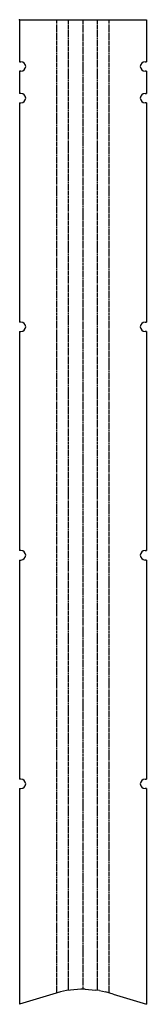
# Model space of a CAD drawing. Header units: millimetres. Extents: x 0 to 473, y 0 to 3661.
import ezdxf

# ---------------------------------------------------------------- set-up
doc = ezdxf.new("R2010")
doc.units = ezdxf.units.MM
doc.header["$PDSIZE"] = -1
doc.linetypes.add('SLD-İki-Kısa-Kesik-Çizgili-Uzun-Kesik-Çizgi', pattern=[15.748, 8.128, -1.524, 1.524, -1.524, 1.524, -1.524])
doc.linetypes.add('SLD-Sürekli', pattern=[0])

msp = doc.modelspace()

# ---------------------------------------------------------------- linework, layer by layer
at = {"color": 7, "linetype": 'SLD-Sürekli', "lineweight": 25}
for p, q in [((0.4, 3661.2), (0.4, 3504.7)), ((0.4, 3661.2), (472.8, 3661.2)), ((472.8, 3661.2), (472.8, 3504.7)), ((0.4, 3504.7), (5.4, 3504.7)), ((467.8, 3504.7), (472.8, 3504.7)), ((0.4, 3469.7), (0.4, 3387.2)), ((5.4, 3469.7), (0.4, 3469.7)), ((472.8, 3469.7), (467.8, 3469.7)), ((472.8, 3469.7), (472.8, 3387.2)), ((5.4, 3387.2), (0.4, 3387.2)), ((467.8, 3387.2), (472.8, 3387.2)), ((0.4, 3352.2), (0.4, 2537.2)), ((0.4, 3352.2), (5.4, 3352.2)), ((472.8, 3352.2), (467.8, 3352.2)), ((472.8, 3352.2), (472.8, 2537.2)), ((5.4, 2537.2), (0.4, 2537.2)), ((467.8, 2537.2), (472.8, 2537.2)), ((0.4, 2502.2), (0.4, 1687.2)), ((0.4, 2502.2), (5.4, 2502.2)), ((472.8, 2502.2), (467.8, 2502.2)), ((472.8, 2502.2), (472.8, 1687.2)), ((5.4, 1687.2), (0.4, 1687.2)), ((467.8, 1687.2), (472.8, 1687.2)), ((0.4, 1652.2), (0.4, 837.2)), ((0.4, 1652.2), (5.4, 1652.2)), ((472.8, 1652.2), (467.8, 1652.2)), ((472.8, 1652.2), (472.8, 837.2)), ((5.4, 837.2), (0.4, 837.2)), ((467.8, 837.2), (472.8, 837.2)), ((0.4, 802.2), (0.4, 0.4)), ((0.4, 802.2), (5.4, 802.2)), ((472.8, 802.2), (467.8, 802.2)), ((472.8, 802.2), (472.8, 0.4)), ((124.6, 38.4), (0.4, 0.4)), ((152.8, 46.8), (124.6, 38.4)), ((175.6, 51.3), (152.8, 46.8)), ((189.7, 53.5), (175.6, 51.3)), ((228.1, 56.5), (189.7, 53.5)), ((245.1, 56.5), (228.1, 56.5)), ((245.1, 56.5), (283.5, 53.5)), ((297.6, 51.3), (283.5, 53.5)), ((297.6, 51.3), (320.3, 46.8)), ((348.6, 38.4), (320.3, 46.8)), ((348.6, 38.4), (472.8, 0.4))]:
    msp.add_line(p, q, dxfattribs=at)
at = {"color": 7, "linetype": 'SLD-İki-Kısa-Kesik-Çizgili-Uzun-Kesik-Çizgi'}
for p, q in [((138.7, 42.6), (138.7, 3661.2)), ((182.7, 52.4), (182.7, 3661.2)), ((236.6, 56.5), (236.6, 3661.2)), ((290.5, 52.4), (290.5, 3661.2)), ((334.5, 42.6), (334.5, 3661.2))]:
    msp.add_line(p, q, dxfattribs=at)
at = {"color": 7, "linetype": 'SLD-Sürekli', "lineweight": 25}
for centre, start, end in [((5.4, 3487.2), 270, 90), ((467.8, 3487.2), 90, 270), ((5.4, 3369.7), 270, 90), ((467.8, 3369.7), 90, 270), ((5.4, 2519.7), 270, 90), ((467.8, 2519.7), 90, 270), ((5.4, 1669.7), 270, 90), ((467.8, 1669.7), 90, 270), ((5.4, 819.7), 270, 90), ((467.8, 819.7), 90, 270)]:
    msp.add_arc(centre, 17.5, start, end, dxfattribs=at)
at = {"color": 7, "linetype": 'SLD-Sürekli'}
msp.add_point((0.4, 3661.2), dxfattribs=at)

doc.saveas('drawing.dxf')
